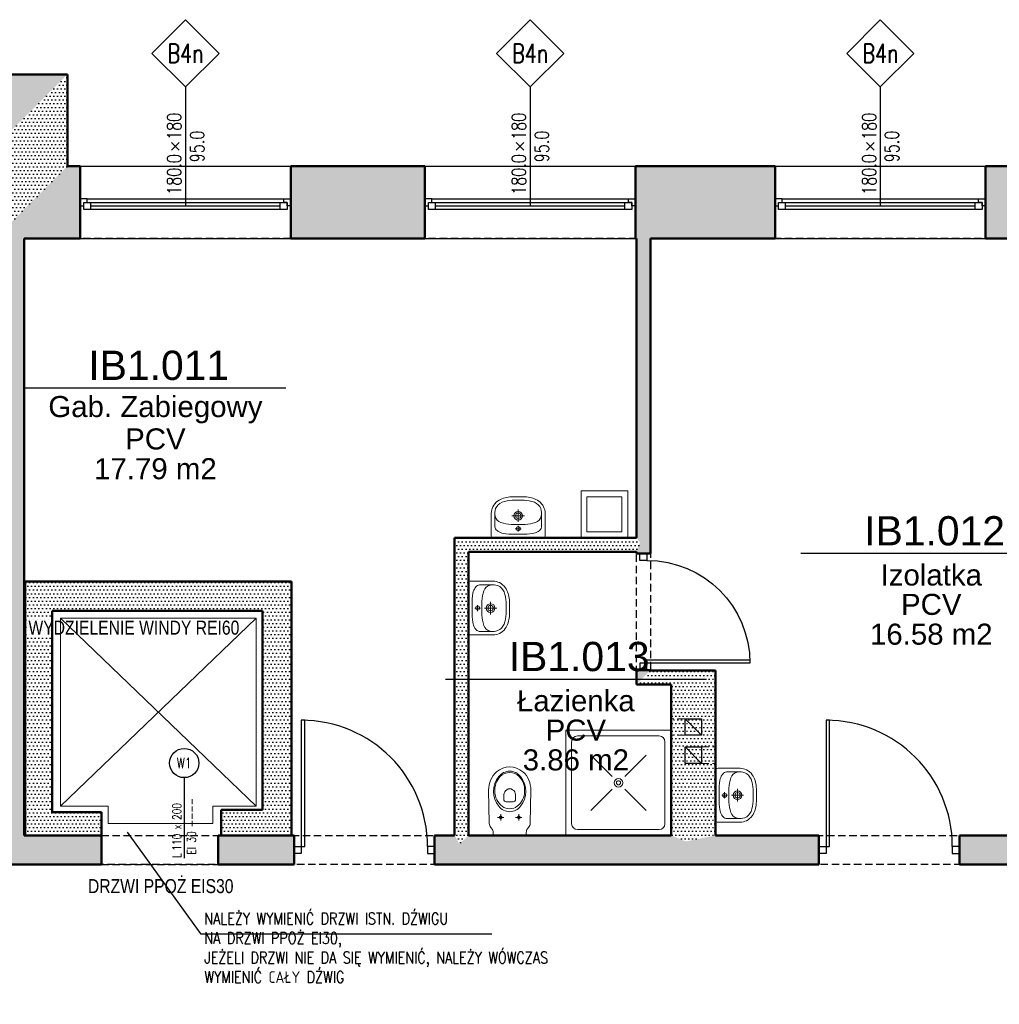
# Model space of a CAD drawing. Header units: millimetres. Extents: x 509 to 7952, y 243 to 5804.
# Tile 8 of 54: x 2319 to 3156, y 1656 to 2498. Entities that reach past the tile are written whole.
import ezdxf
from ezdxf.enums import TextEntityAlignment as Align

# ---------------------------------------------------------------- set-up
doc = ezdxf.new("R2010")
doc.units = ezdxf.units.MM
doc.linetypes.add('HIDDEN', pattern=[9.525, 6.35, -3.175])
for name, color, linetype in [('WK-Drzwi', 9, 'Continuous'), ('WK-EtykDrzwi', 11, 'Continuous'), ('WK-EtykOkna', 11, 'Continuous'), ('WK-EtykPow', 173, 'Continuous'), ('WK-Okna', 143, 'Continuous'), ('WK-Opis', 143, 'Continuous'), ('WK-Otwory', 9, 'Continuous'), ('WK-PPoż', 1, 'Continuous'), ('WK-Wentylacja', 2, 'Continuous'), ('WK-Ściany', 7, 'Continuous')]:
    doc.layers.add(name, color=color, linetype=linetype)
doc.layers.add('WK-INSTALACJE WODKAN', color=170, linetype='Continuous', lineweight=5)
doc.layers.add('WK-widok', color=8, linetype='Continuous', lineweight=0)
doc.layers.add('WK-Pomieszczenia', color=173, linetype='Continuous', plot=False)
doc.styles.add('Arial', font='micross.ttf', dxfattribs={"width": 0.9})
doc.styles.add('RomanS-Narrow', font='romans.shx', dxfattribs={"width": 0.8})
doc.styles.get("Standard").update_dxf_attribs({"font": 'ARIAL.TTF'})
pattern_1 = [(360, (534.9164, 699.143), (1.5875, 3.175), [0, -3.175])]
pattern_2 = [(360, (534.9164, 699.143), (1.5875, 3.175), [0, -3.175])]
pattern_3 = [(0, (534.9164, 699.143), (1.5875, 3.175), [0, -3.175])]

# ---------------------------------------------------------------- blocks, each defined once
blk = doc.blocks.new('WK_Door_Tag_02_50P')
at = {"color": 0, "linetype": 'ByBlock', "lineweight": -2}
blk.add_line((0, 0), (0, -2.75), dxfattribs=at)
blk.add_circle((0, 0.5), 0.5, dxfattribs=at)
at = {"color": 0, "linetype": 'ByBlock', "lineweight": -2, "style": 'RomanS-Narrow', "width": 0.75}
for tag, p in [('DRZWI_OBIEKTY:WYPOSAZENIESAMOZAMYKACZ', (0.1, -1.444)), ('DRZWI_OBIEKTY:WYPOSAZENIEKRATKAWENT', (0.1, -1.694)), ('DRZWI_OBIEKTY:KONTROLADOSTĘPU', (0.1, -1.194)), ('DRZWI_STYL:KLASAPPOŻ', (0.1, -2.635))]:
    blk.add_attdef(tag, text='', height=0.3, rotation=90, dxfattribs=at).set_placement(p, align=Align.TOP_LEFT)
for tag, p in [('DRZWI_STYL:KIERUNEKOTWIERANIAZNAK', (-0.1, -2.75)), ('DRZWI_STYL:ROZMIAR', (-0.1, -2.5))]:
    blk.add_attdef(tag, p, '', height=0.3, rotation=90, dxfattribs=at)
at = {"color": 0, "linetype": 'ByBlock', "lineweight": -2, "style": 'RomanS-Narrow', "width": 0.75, "flags": 4}
blk.add_attdef('DRZWI_OBIEKTY:SYMBOL', text='', height=0.35, dxfattribs=at).set_placement((0, 0.5), align=Align.MIDDLE_CENTER)
blk = doc.blocks.new('A$C3B6A1803')
at = {"layer": 'WK-EtykDrzwi', "color": 11, "linetype": 'Continuous', "lineweight": -3, "ltscale": 6}
ref = blk.add_blockref('WK_Door_Tag_02_50P', (-28.92, 74.41), dxfattribs=dict(at, xscale=25, yscale=25, zscale=25))
ref.add_attrib('DRZWI_OBIEKTY:KONTROLADOSTĘPU', '--', dxfattribs={"layer": '0', "color": 0, "linetype": 'ByBlock', "lineweight": -2, "height": 7.5, "rotation": 90, "style": 'RomanS-Narrow', "width": 0.75}).set_placement((-26.42, 44.56), align=Align.TOP_LEFT)
ref.add_attrib('DRZWI_STYL:KIERUNEKOTWIERANIAZNAK', 'L', (-31.42, 5.66), dxfattribs={"layer": '0', "color": 0, "linetype": 'ByBlock', "lineweight": -2, "height": 7.5, "rotation": 90, "style": 'RomanS-Narrow', "width": 0.75})
ref.add_attrib('DRZWI_STYL:KLASAPPOŻ', 'EI 30', dxfattribs={"layer": '0', "color": 0, "linetype": 'ByBlock', "lineweight": -2, "height": 7.5, "rotation": 90, "style": 'RomanS-Narrow', "width": 0.75}).set_placement((-26.42, 8.54), align=Align.TOP_LEFT)
ref.add_attrib('DRZWI_OBIEKTY:SYMBOL', 'W1', dxfattribs={"layer": '0', "color": 0, "linetype": 'ByBlock', "lineweight": -2, "height": 8.75, "style": 'RomanS-Narrow', "width": 0.75}).set_placement((-28.92, 86.91), align=Align.MIDDLE_CENTER)
ref.add_attrib('DRZWI_STYL:ROZMIAR', '110 x 200', (-31.42, 11.91), dxfattribs={"layer": '0', "color": 0, "linetype": 'ByBlock', "lineweight": -2, "height": 7.5, "rotation": 90, "style": 'RomanS-Narrow', "width": 0.75})
ref.add_attrib('DRZWI_OBIEKTY:WYPOSAZENIESAMOZAMYKACZ', '-', dxfattribs={"layer": '0', "color": 0, "linetype": 'ByBlock', "lineweight": -2, "height": 7.5, "rotation": 90, "style": 'RomanS-Narrow', "width": 0.75}).set_placement((-26.42, 38.32), align=Align.TOP_LEFT)
ref.add_attrib('DRZWI_OBIEKTY:WYPOSAZENIEKRATKAWENT', '-', dxfattribs={"layer": '0', "color": 0, "linetype": 'ByBlock', "lineweight": -2, "height": 7.5, "rotation": 90, "style": 'RomanS-Narrow', "width": 0.75}).set_placement((-26.42, 32.07), align=Align.TOP_LEFT)
blk = doc.blocks.new('J20A')
at = {"color": 8}
for p, q in [((-10.47, -15.46), (-5.02, -15.46)), ((-7.74, -12.8), (-7.74, -18.11)), ((10.47, -15.46), (5.02, -15.46)), ((7.74, -12.8), (7.74, -18.11))]:
    blk.add_line(p, q, dxfattribs=at)
for points in [[(0, 0), (-13.22, 0, 0.361499), (-14.04, -0.68), (-14.04, -1.97, -0.113832), (-14.72, -4.92), (-16.09, -6.9, 0.160391), (-17.54, -10.27, -9.743295)], [(0, 0), (13.22, 0, -0.361499), (14.04, -0.68), (14.04, -1.97, 0.113832), (14.72, -4.92), (16.09, -6.9, -0.160391), (17.54, -10.27, 9.743295)], [(-17.54, -10.27), (-18.01, -38.9, 0.215306), (-11.31, -54.4, 0.363764), (11.31, -54.4, 0.215307), (18.01, -38.9), (17.54, -10.27)]]:
    blk.add_lwpolyline(points, format="xyb")
for points in [[(-9.35, -24.93, -0.495421), (9.35, -24.93, -0.34834), (9.32, -50.32, -0.494226), (-9.35, -50.28, -0.347612)], [(-12.76, -37.61, -0.225934), (-6.49, -24.94, -0.33442), (6.49, -24.93, -0.225682), (12.76, -37.61, -0.205421), (8.17, -50.28, -0.442489), (-8.17, -50.28, -0.205423)], [(-2.92, -28.82), (2.93, -28.82, -0.480655), (5, -30.99), (5, -34.72, -0.244457), (2.45, -39.1, -0.328114), (-2.46, -39.1, -0.243111), (-5, -34.75), (-4.99, -30.99, -0.480295), (-2.92, -28.82)]]:
    blk.add_lwpolyline(points, format="xyb", close=True)
for centre in [(-7.74, -15.46), (7.74, -15.46)]:
    blk.add_circle(centre, 1.15, dxfattribs=at)
for p in [(-35, 0), (35, 0), (-35, -120), (35, -120)]:
    blk.add_point(p)
blk = doc.blocks.new('J50a')
for p, q in [((20.85, 0), (-20.85, 0)), ((-23, -2.14), (-23, -21)), ((2.53, -7.68), (-2.53, -7.68)), ((0, -10.13), (0, -5.23)), ((23, -21), (23, -2.14)), ((-20, -20.98), (-20, -10.2)), ((0, -23.98), (0, -13.48)), ((20, -10.2), (20, -20.98)), ((-5.34, -18.73), (5.34, -18.73))]:
    blk.add_line(p, q)
at = {"flags": 128}
for points in [[(-20.85, 0, 0.056329), (-22.22, -0.1, 0.274623), (-22.85, -0.67, 0.078029), (-23, -2.14, 0.987626)], [(20.85, 0, -0.056329), (22.22, -0.1, -0.274623), (22.85, -0.67, -0.078029), (23, -2.14, -0.987626)], [(-20, -10.2, -0.104891), (-19.52, -7.91, -0.153237), (-17.09, -5.29, -0.096443), (-12.1, -3.56, -0.04719), (-3.09, -2.97), (-2.75, -2.97, 0.009116), (2.75, -2.97), (3.09, -2.97, -0.053543), (12.87, -3.72, -0.091574), (17.37, -5.47, -0.166964), (19.69, -8.36, -0.062926), (20, -10.2, -1.040135)], [(-23, -21, 0.111521), (-21.76, -26.31, 0.123014), (-17.56, -31.31, 0.141312), (-7.12, -34.81, 0.026087), (7.12, -34.81, 0.141312), (17.56, -31.31, 0.123014), (21.76, -26.31, 0.111521), (23, -21)]]:
    blk.add_lwpolyline(points, format="xyb", dxfattribs=at)
blk.add_lwpolyline([(13.79, -30.26, 0.212121), (19.27, -24.85, 0.157769), (19.69, -18.5, 0.270169), (14.76, -12.99, 0.074819), (6.02, -11.37), (6.02, -11.37), (2.16, -11.22), (-2.16, -11.22), (-6.02, -11.37), (-6.02, -11.37, 0.074819), (-14.76, -12.99, 0.270169), (-19.69, -18.5, 0.157769), (-19.27, -24.85, 0.212121), (-13.79, -30.26, 0.110292), (-5.03, -31.99), (0, -32), (5.03, -31.99, 0.110292)], format="xyb", close=True, dxfattribs=at)
for centre, radius in [((0, -7.68), 1.73), ((0, -18.73), 3.78), ((0, -18.73), 2.33)]:
    blk.add_circle(centre, radius)
blk = doc.blocks.new('J26b')
for p, q in [((-90, 90), (-90, 0)), ((0, 90), (-90, 90)), ((-10.28, 85.08), (-80.08, 85.08)), ((0, 0), (0, 90)), ((-85.08, 80.08), (-85.08, 9.92)), ((-5.28, 80.08), (-5.28, 9.92)), ((-50.33, 50.33), (-68.66, 68.66)), ((-39.67, 50.33), (-21.34, 68.66)), ((-68.66, 21.34), (-50.33, 39.67)), ((-39.67, 39.67), (-21.34, 21.34)), ((-90, 0), (0, 0)), ((-10.28, 4.92), (-80.08, 4.92))]:
    blk.add_line(p, q)
for radius in [3.78, 1.78]:
    blk.add_circle((-45, 45), radius)
for centre, start, end in [((-80.08, 80.08), 90, 180), ((-10.28, 80.08), 0, 90), ((-80.08, 9.92), 180, 270), ((-10.28, 9.92), 270, 0)]:
    blk.add_arc(centre, 5, start, end)
blk = doc.blocks.new('WK_Pow_tag_01_50')
at = {"color": 0, "linetype": 'ByBlock'}
blk.add_line((-2.789, 0), (2.789, 0), dxfattribs=at)
at = {"color": 0, "linetype": 'ByBlock', "style": 'Arial'}
for tag, height, p in [('POWIERZCHNIE:NUMERAUTO', 0.625, (0.071, 0.482)), ('POWIERZCHNIE:NAZWA', 0.45, (0, -0.455)), ('POWIERZCHNIE_WYKOŃCZENIE:POSADZKA', 0.45, (0, -1.091)), ('POWIERZCHNIE_STYL:POWOBLICZ', 0.45, (0, -1.728))]:
    blk.add_attdef(tag, text='', height=height, dxfattribs=at).set_placement(p, align=Align.MIDDLE)
blk = doc.blocks.new('WK_WindowTag01_50_P')
for p, q in [((0, 2.543), (0, 0)), ((-0.296, 1.353), (-0.133, 1.19)), ((-0.133, 1.353), (-0.296, 1.19))]:
    blk.add_line(p, q)
blk.add_lwpolyline([(0, 2.543), (0.719, 3.262), (0, 3.981), (-0.719, 3.262)], close=True)
at = {"color": 0, "linetype": 'ByBlock', "lineweight": -2, "style": 'RomanS-Narrow', "width": 0.75}
blk.add_attdef('OKNA_OBIEKTY:WYSOKOŚĆ', text='', height=0.3, rotation=90, dxfattribs=at).set_placement((0, 1.412), align=Align.BOTTOM_LEFT)
at = {"color": 0, "linetype": 'ByBlock', "lineweight": -2, "style": 'RomanS-Narrow', "width": 0.75, "flags": 8}
blk.add_attdef('OKNA_OBIEKTY:SYMBOL', text='', height=0.4, dxfattribs=at).set_placement((0, 3.262), align=Align.MIDDLE)
at = {"color": 0, "linetype": 'ByBlock', "lineweight": -2, "style": 'RomanS-Narrow', "width": 0.75}
blk.add_attdef('OKNA_OBIEKTY:PARAPET', text='', height=0.3, rotation=90, dxfattribs=at).set_placement((0.099, 1.271), align=Align.TOP_CENTER)
blk.add_attdef('OKNA_OBIEKTY:SZEROKOŚĆ', text='', height=0.3, rotation=90, dxfattribs=at).set_placement((0, 1.106), align=Align.BOTTOM_RIGHT)

msp = doc.modelspace()

# ---------------------------------------------------------------- hatches: boundary and pattern name
at = {"layer": 'WK-Ściany', "linetype": 'Continuous', "lineweight": -3}
h = msp.add_hatch(dxfattribs=at)
h.set_pattern_fill('DOTS', color=253, scale=2, style=0)
h.set_pattern_definition(pattern_1)
h.paths.add_polyline_path([(2297.53, 2389.37), (2359.53, 2451.37), (2244.3, 2451.37), (2244.3, 2389.37)], flags=0)
h.paths.add_polyline_path([(2064.3, 2389.37), (2064.3, 2451.37), (1962.24, 2451.37), (2024.24, 2389.37)], flags=0)
h = msp.add_hatch(dxfattribs=at)
h.set_pattern_fill('DOTS', color=253, scale=2, style=0)
h.set_pattern_definition(pattern_2)
h.paths.add_polyline_path([(2297.53, 2310.87), (2359.53, 2372.87), (2359.53, 2451.37), (2297.53, 2389.37)], flags=0)
h = msp.add_hatch(dxfattribs=at)
h.set_pattern_fill('DOTS', color=253, scale=2, style=0)
h.set_pattern_definition(pattern_2)
h.paths.add_polyline_path([(2845.98, 2310.87), (2849.98, 2330.54), (2857.98, 2310.87), (2964.45, 2310.87), (2964.45, 2372.87), (2845.04, 2372.87), (2845.04, 2310.87)], flags=0)
h.paths.add_polyline_path([(2665.04, 2310.87), (2665.04, 2372.87), (2550.38, 2372.87), (2550.38, 2310.87)], flags=0)
h.paths.add_polyline_path([(2370.38, 2310.87), (2370.38, 2372.87), (2359.53, 2372.87), (2297.53, 2310.87), (2322.53, 2310.87)], flags=0)
h.paths.add_polyline_path([(3198.23, 2310.87), (3202.23, 2330.54), (3210.23, 2310.87), (3261.23, 2310.87), (3261.23, 2372.87), (3144.45, 2372.87), (3144.45, 2310.87)], flags=0)
h.paths.add_polyline_path([(3494.84, 2310.87), (3498.84, 2330.54), (3506.84, 2310.87), (3560.99, 2310.87), (3560.99, 2372.87), (3441.23, 2372.87), (3441.23, 2310.87)], flags=0)
h.paths.add_polyline_path([(3794.2, 2310.87), (3798.2, 2330.54), (3806.2, 2310.87), (3854.17, 2310.87), (3854.17, 2372.87), (3740.99, 2372.87), (3740.99, 2310.87)], flags=0)
h.paths.add_polyline_path([(4399.17, 2310.87), (4399.17, 2372.87), (4339.24, 2372.87), (4339.24, 2310.87)], flags=0)
h.paths.add_polyline_path([(4159.24, 2310.87), (4159.24, 2372.87), (4034.17, 2372.87), (4034.17, 2310.87), (4092.32, 2310.87), (4096.32, 2330.54), (4104.32, 2310.87)], flags=0)
h = msp.add_hatch(dxfattribs=at)
h.set_pattern_fill('DOTS', color=253, scale=2, style=0)
h.set_pattern_definition(pattern_2)
h.paths.add_polyline_path([(2845.98, 1929.58), (2857.98, 1941.58), (2857.98, 1941.71), (2845.98, 1941.71)], flags=0)
h.paths.add_polyline_path([(2845.98, 2041.71), (2857.98, 2041.71), (2857.98, 2055.13), (2848.98, 2051.13), (2845.98, 2043.13)], flags=0)
h.paths.add_polyline_path([(2845.98, 2055.13), (2848.98, 2051.13), (2857.98, 2055.13), (2857.98, 2310.87), (2849.98, 2330.54), (2845.98, 2310.87)], flags=0)
h = msp.add_hatch(dxfattribs=at)
h.set_pattern_fill('DOTS', color=253, scale=2, style=0)
h.set_pattern_definition(pattern_1)
h.paths.add_polyline_path([(2297.53, 1800.53), (2314.2, 1794.28), (2322.53, 1800.53), (2322.53, 2310.87), (2297.53, 2310.87)], flags=0)
h = msp.add_hatch(dxfattribs=at)
h.set_pattern_fill('DOTS', color=253, scale=2, style=0)
h.set_pattern_definition(pattern_2)
h.paths.add_polyline_path([(2690.5, 1800.53), (2694.5, 1793.2), (2702.5, 1800.53), (2702.5, 2043.13), (2690.5, 2055.13)], flags=0)
h = msp.add_hatch(dxfattribs=at)
h.set_pattern_fill('DOTS', color=253, scale=2, style=0)
h.set_pattern_definition(pattern_3)
h.paths.add_polyline_path([(2690.5, 2055.13), (2702.5, 2043.13), (2845.98, 2043.13), (2848.98, 2051.13), (2845.98, 2055.13)], flags=0)
h = msp.add_hatch(dxfattribs=at)
h.set_pattern_fill('DOTS', color=253, scale=2, style=0)
h.set_pattern_definition(pattern_1)
h.paths.add_polyline_path([(2526.13, 1992.73), (2551.13, 2017.73), (2323.35, 2017.73), (2346.44, 1992.73)], flags=0)
h = msp.add_hatch(dxfattribs=at)
h.set_pattern_fill('DOTS', color=253, scale=2, style=0)
h.set_pattern_definition(pattern_1)
h.paths.add_polyline_path([(2346.44, 1992.73), (2323.35, 2017.73), (2323.35, 1800.53), (2346.44, 1820.29)], flags=0)
h = msp.add_hatch(dxfattribs=at)
h.set_pattern_fill('DOTS', color=253, scale=2, style=0)
h.set_pattern_definition(pattern_2)
h.paths.add_polyline_path([(2526.13, 1822.45), (2551.13, 1800.53), (2551.13, 2017.73), (2526.13, 1992.73)], flags=0)
h = msp.add_hatch(dxfattribs=at)
h.set_pattern_fill('DOTS', color=253, scale=2, style=0)
h.set_pattern_definition(pattern_3)
h.paths.add_polyline_path([(2857.98, 1941.58), (2845.98, 1929.58), (2875.63, 1929.58), (2913.63, 1941.58)], flags=0)
h = msp.add_hatch(dxfattribs=at)
h.set_pattern_fill('DOTS', color=253, scale=2, style=0)
h.set_pattern_definition([(360, (534.9164, 699.143), (1.5875, 3.175), [0, -3.175])])
h.paths.add_polyline_path([(2913.63, 1941.58), (2875.63, 1929.58), (2875.63, 1800.53), (2888.3, 1795.37), (2913.63, 1800.53)], flags=0)
h = msp.add_hatch(dxfattribs=at)
h.set_pattern_fill('DOTS', color=253, scale=2, style=0)
h.set_pattern_definition(pattern_3)
h.paths.add_polyline_path([(2346.44, 1820.29), (2323.35, 1800.53), (2388.51, 1800.53), (2388.51, 1820.29)], flags=0)
h = msp.add_hatch(dxfattribs=at)
h.set_pattern_fill('DOTS', color=253, scale=2, style=0)
h.set_pattern_definition(pattern_3)
h.paths.add_polyline_path([(2491.05, 1822.45), (2491.05, 1800.53), (2551.13, 1800.53), (2526.13, 1822.45)], flags=0)
h = msp.add_hatch(dxfattribs=at)
h.set_pattern_fill('DOTS', color=253, scale=2, style=0)
h.set_pattern_definition([(8e-12, (534.9164, 699.143), (1.5875, 3.175), [0, -3.175])])
h.paths.add_polyline_path([(1723.3, 1800.53), (1704.72, 1783.87), (1723.3, 1775.53), (1814.5, 1775.53), (1814.5, 1800.53)], flags=0)
h.paths.add_polyline_path([(1914.5, 1800.53), (1914.5, 1775.53), (2024.24, 1775.53), (2015.91, 1794.28), (1999.24, 1800.53)], flags=0)
h.paths.add_polyline_path([(2024.24, 1800.53), (2015.91, 1794.28), (2024.24, 1775.53), (2097.98, 1775.53), (2097.98, 1800.53)], flags=0)
h.paths.add_polyline_path([(2232.98, 1800.53), (2232.98, 1775.53), (2322.53, 1775.53), (2314.2, 1794.28), (2297.53, 1800.53)], flags=0)
h.paths.add_polyline_path([(2322.53, 1800.53), (2314.2, 1794.28), (2322.53, 1775.53), (2388.51, 1775.53), (2388.51, 1800.53)], flags=0)
h.paths.add_polyline_path([(2488.26, 1800.53), (2488.26, 1775.53), (2553.34, 1775.53), (2553.34, 1800.53)], flags=0)
h.paths.add_polyline_path([(2673.34, 1800.53), (2673.34, 1775.53), (2690.5, 1775.53), (2694.5, 1793.2), (2690.5, 1800.53)], flags=0)
h.paths.add_polyline_path([(2702.5, 1800.53), (2694.5, 1793.2), (2690.5, 1775.53), (2875.63, 1775.53), (2888.3, 1795.37), (2875.63, 1800.53)], flags=0)
h.paths.add_polyline_path([(2913.63, 1800.53), (2888.3, 1795.37), (2875.63, 1775.53), (3002.01, 1775.53), (3002.01, 1800.53)], flags=0)
h.paths.add_polyline_path([(3122.01, 1800.53), (3122.01, 1775.53), (3198.23, 1775.53), (3202.23, 1793.2), (3198.23, 1800.53)], flags=0)
h.paths.add_polyline_path([(3210.23, 1800.53), (3202.23, 1793.2), (3198.23, 1775.53), (3210.6, 1775.53), (3210.6, 1800.53)], flags=0)
h.paths.add_polyline_path([(3310.6, 1800.53), (3310.6, 1775.53), (3471.44, 1775.53), (3484.11, 1795.37), (3471.44, 1800.53)], flags=0)
h.paths.add_polyline_path([(3509.44, 1800.53), (3484.11, 1795.37), (3471.44, 1775.53), (3687.57, 1775.53), (3687.57, 1800.53)], flags=0)
h.paths.add_polyline_path([(3787.57, 1800.53), (3787.57, 1775.53), (3794.2, 1775.53), (3798.2, 1793.2), (3794.2, 1800.53)], flags=0)
h.paths.add_polyline_path([(3806.2, 1800.53), (3798.2, 1793.2), (3794.2, 1775.53), (3851.2, 1775.53), (3851.2, 1800.53)], flags=0)

# ---------------------------------------------------------------- linework, layer by layer
at = {"layer": 'WK-Drzwi', "color": 9, "linetype": 'Continuous', "lineweight": -3}
for points in [[(2848.98, 2035.71), (2848.98, 2041.71), (2854.98, 2041.71), (2854.98, 2035.71)], [(2848.98, 1947.71), (2848.98, 1941.71), (2854.98, 1941.71), (2854.98, 1947.71)], [(2854.98, 1947.71), (2854.98, 1950.71), (2942.98, 1950.71), (2942.98, 1947.71)], [(2559.34, 1791.03), (2562.34, 1791.03), (2562.34, 1899.03), (2559.34, 1899.03)], [(3008.01, 1791.03), (3011.01, 1791.03), (3011.01, 1899.03), (3008.01, 1899.03)], [(2559.34, 1785.03), (2553.34, 1785.03), (2553.34, 1791.03), (2559.34, 1791.03)], [(2667.34, 1785.03), (2673.34, 1785.03), (2673.34, 1791.03), (2667.34, 1791.03)], [(3008.01, 1785.03), (3002.01, 1785.03), (3002.01, 1791.03), (3008.01, 1791.03)], [(3116.01, 1785.03), (3122.01, 1785.03), (3122.01, 1791.03), (3116.01, 1791.03)]]:
    msp.add_lwpolyline(points, close=True, dxfattribs=at)
at = {"layer": 'WK-Drzwi', "color": 8, "linetype": 'Continuous', "lineweight": -3, "extrusion": (0, 0, -1)}
msp.add_arc((-2854.98, 1947.71), 88, 90, 180, dxfattribs=at)
at = {"layer": 'WK-Drzwi', "color": 8, "linetype": 'Continuous', "lineweight": -3}
for centre in [(2559.34, 1791.03), (3008.01, 1791.03)]:
    msp.add_arc(centre, 108, 0, 90, dxfattribs=at)
at = {"layer": 'WK-INSTALACJE WODKAN'}
for points in [[(2798.58, 2095.13), (2838.58, 2095.13), (2838.58, 2055.13), (2798.58, 2055.13)], [(2803.58, 2090.13), (2833.58, 2090.13), (2833.58, 2060.13), (2803.58, 2060.13)]]:
    msp.add_lwpolyline(points, close=True, dxfattribs=at)
at = {"layer": 'WK-Okna', "color": 143, "linetype": 'Continuous', "lineweight": -3}
for p, q in [((2370.38, 2372.87), (2550.38, 2372.87)), ((2665.04, 2372.87), (2845.04, 2372.87)), ((2964.45, 2372.87), (3144.45, 2372.87)), ((2376.38, 2344.87), (2544.38, 2344.87)), ((2379.38, 2335.87), (2379.38, 2341.87)), ((2541.38, 2335.87), (2541.38, 2341.87)), ((2671.04, 2344.87), (2839.04, 2344.87)), ((2674.04, 2335.87), (2674.04, 2341.87)), ((2836.04, 2335.87), (2836.04, 2341.87)), ((2970.45, 2344.87), (3138.45, 2344.87)), ((2973.45, 2335.87), (2973.45, 2341.87)), ((3135.45, 2335.87), (3135.45, 2341.87)), ((2379.38, 2338.87), (2541.38, 2338.87)), ((2674.04, 2338.87), (2836.04, 2338.87)), ((2973.45, 2338.87), (3135.45, 2338.87)), ((2370.38, 2310.87), (2550.38, 2310.87)), ((2665.04, 2310.87), (2845.04, 2310.87)), ((2964.45, 2310.87), (3144.45, 2310.87))]:
    msp.add_line(p, q, dxfattribs=at)
for points in [[(2376.38, 2344.87), (2370.38, 2344.87), (2370.38, 2338.87), (2373.38, 2338.87), (2373.38, 2341.87), (2376.38, 2341.87)], [(2373.38, 2335.87), (2373.38, 2341.87), (2547.38, 2341.87), (2547.38, 2335.87)], [(2544.38, 2344.87), (2550.38, 2344.87), (2550.38, 2338.87), (2547.38, 2338.87), (2547.38, 2341.87), (2544.38, 2341.87)], [(2671.04, 2344.87), (2665.04, 2344.87), (2665.04, 2338.87), (2668.04, 2338.87), (2668.04, 2341.87), (2671.04, 2341.87)], [(2668.04, 2335.87), (2668.04, 2341.87), (2842.04, 2341.87), (2842.04, 2335.87)], [(2839.04, 2344.87), (2845.04, 2344.87), (2845.04, 2338.87), (2842.04, 2338.87), (2842.04, 2341.87), (2839.04, 2341.87)], [(2970.45, 2344.87), (2964.45, 2344.87), (2964.45, 2338.87), (2967.45, 2338.87), (2967.45, 2341.87), (2970.45, 2341.87)], [(2967.45, 2335.87), (2967.45, 2341.87), (3141.45, 2341.87), (3141.45, 2335.87)], [(3138.45, 2344.87), (3144.45, 2344.87), (3144.45, 2338.87), (3141.45, 2338.87), (3141.45, 2341.87), (3138.45, 2341.87)]]:
    msp.add_lwpolyline(points, close=True, dxfattribs=at)
at = {"layer": 'WK-Opis'}
msp.add_lwpolyline([(2722.43, 1715.95), (2473.84, 1715.95), (2410.98, 1803.42)], dxfattribs=at)
at = {"layer": 'WK-Otwory', "color": 9, "linetype": 'HIDDEN', "lineweight": -3}
for p, q in [((2388.51, 1800.53), (2488.26, 1800.53)), ((2388.51, 1775.53), (2488.26, 1775.53))]:
    msp.add_line(p, q, dxfattribs=at)
at = {"layer": 'WK-Otwory', "color": 9, "linetype": 'Continuous', "lineweight": -3}
for p, q in [((2388.51, 1800.53), (2388.51, 1775.53)), ((2488.26, 1800.53), (2488.26, 1775.53))]:
    msp.add_line(p, q, dxfattribs=at)
at = {"layer": 'WK-Pomieszczenia', "color": 173, "linetype": 'HIDDEN', "lineweight": -3}
for p, q in [((2322.53, 2310.87), (2322.53, 2017.73)), ((2845.98, 2310.87), (2322.53, 2310.87)), ((2845.98, 2055.13), (2845.98, 2310.87)), ((2857.98, 2310.87), (2857.98, 1941.71)), ((3198.23, 2310.87), (2857.98, 2310.87)), ((2690.5, 1800.53), (2690.5, 2055.13)), ((2690.5, 2055.13), (2845.98, 2055.13)), ((2702.5, 2043.13), (2702.5, 1800.53)), ((2845.98, 2043.13), (2702.5, 2043.13)), ((2845.98, 1929.58), (2845.98, 2043.13)), ((2322.53, 2017.73), (2551.13, 2017.73)), ((2551.13, 2017.73), (2551.13, 1800.53)), ((2857.98, 1941.71), (2913.63, 1941.58)), ((2913.63, 1941.58), (2913.63, 1800.53)), ((2875.63, 1929.58), (2845.98, 1929.58)), ((2875.63, 1800.53), (2875.63, 1929.58)), ((2551.13, 1800.53), (2690.5, 1800.53)), ((2702.5, 1800.53), (2875.63, 1800.53)), ((2913.63, 1800.53), (3198.23, 1800.53)), ((5314.76, 1775.53), (1723.3, 1775.53))]:
    msp.add_line(p, q, dxfattribs=at)
at = {"layer": 'WK-Wentylacja', "ltscale": 0.5}
for p, q in [((2887.52, 1900.16), (2901.52, 1886.16)), ((2887.52, 1876.17), (2901.52, 1862.17))]:
    msp.add_line(p, q, dxfattribs=at)
for points in [[(2887.52, 1900.16), (2901.52, 1900.16), (2901.52, 1886.16), (2887.52, 1886.16)], [(2887.52, 1876.17), (2901.52, 1876.17), (2901.52, 1862.17), (2887.52, 1862.17)]]:
    msp.add_lwpolyline(points, close=True, dxfattribs=at)
at = {"layer": 'WK-widok', "linetype": 'HIDDEN'}
for p, q in [((2887.52, 1900.16), (2875.63, 1900.16)), ((2887.52, 1886.16), (2875.63, 1886.16)), ((2901.52, 1876.17), (2913.63, 1876.17)), ((2901.52, 1862.17), (2913.63, 1862.17))]:
    msp.add_line(p, q, dxfattribs=at)
at = {"layer": 'WK-widok', "ltscale": 0.5}
for points in [[(2353.65, 1986.36), (2520.71, 1986.36), (2520.71, 1825.67), (2483.87, 1825.67), (2483.87, 1810.73), (2394.25, 1810.73), (2394.25, 1825.67), (2353.65, 1825.67), (2353.65, 1986.36), (2520.71, 1825.67)], [(2520.71, 1825.67), (2520.71, 1986.36), (2353.65, 1825.67)]]:
    msp.add_lwpolyline(points, dxfattribs=at)
at = {"layer": 'WK-Ściany', "color": 7, "linetype": 'Continuous', "lineweight": 50}
for p, q in [((2359.53, 2451.37), (2244.3, 2451.37)), ((2359.53, 2372.87), (2359.53, 2451.37)), ((2370.38, 2372.87), (2359.53, 2372.87)), ((2370.38, 2310.87), (2370.38, 2372.87)), ((2665.04, 2372.87), (2550.38, 2372.87)), ((2550.38, 2372.87), (2550.38, 2310.87)), ((2665.04, 2310.87), (2665.04, 2372.87)), ((2964.45, 2372.87), (2845.04, 2372.87)), ((2845.04, 2372.87), (2845.04, 2310.87)), ((2964.45, 2310.87), (2964.45, 2372.87)), ((3261.23, 2372.87), (3144.45, 2372.87)), ((3144.45, 2372.87), (3144.45, 2310.87)), ((2322.53, 2310.87), (2370.38, 2310.87)), ((2322.53, 1800.53), (2322.53, 2310.87)), ((2550.38, 2310.87), (2665.04, 2310.87)), ((2845.04, 2310.87), (2845.98, 2310.87)), ((2845.98, 2310.87), (2845.98, 2055.13)), ((2857.98, 2310.87), (2964.45, 2310.87)), ((2857.98, 2041.71), (2857.98, 2310.87)), ((3144.45, 2310.87), (3198.23, 2310.87)), ((2690.5, 2055.13), (2690.5, 1800.53)), ((2845.98, 2055.13), (2690.5, 2055.13)), ((2702.5, 1800.53), (2702.5, 2043.13)), ((2702.5, 2043.13), (2845.98, 2043.13)), ((2845.98, 2043.13), (2845.98, 2041.71)), ((2845.98, 2041.71), (2857.98, 2041.71)), ((2551.13, 2017.73), (2323.35, 2017.73)), ((2323.35, 2017.73), (2323.35, 1800.53)), ((2551.13, 1800.53), (2551.13, 2017.73)), ((2346.44, 1992.73), (2526.13, 1992.73)), ((2346.44, 1820.29), (2346.44, 1992.73)), ((2526.13, 1992.73), (2526.13, 1822.45)), ((2857.98, 1941.71), (2845.98, 1941.71)), ((2845.98, 1941.71), (2845.98, 1929.58)), ((2857.98, 1941.58), (2857.98, 1941.71)), ((2913.63, 1941.58), (2857.98, 1941.58)), ((2913.63, 1800.53), (2913.63, 1941.58)), ((2845.98, 1929.58), (2875.63, 1929.58)), ((2875.63, 1929.58), (2875.63, 1800.53)), ((2388.51, 1820.29), (2346.44, 1820.29)), ((2388.51, 1800.53), (2388.51, 1820.29)), ((2491.05, 1822.45), (2491.05, 1800.53)), ((2526.13, 1822.45), (2491.05, 1822.45)), ((2388.51, 1800.53), (2322.53, 1800.53)), ((2323.35, 1800.53), (2388.51, 1800.53)), ((2388.51, 1775.53), (2388.51, 1800.53)), ((2488.26, 1800.53), (2488.26, 1775.53)), ((2553.34, 1800.53), (2488.26, 1800.53)), ((2491.05, 1800.53), (2551.13, 1800.53)), ((2553.34, 1775.53), (2553.34, 1800.53)), ((2673.34, 1800.53), (2673.34, 1775.53)), ((2690.5, 1800.53), (2673.34, 1800.53)), ((2875.63, 1800.53), (2702.5, 1800.53)), ((3002.01, 1800.53), (2913.63, 1800.53)), ((3002.01, 1775.53), (3002.01, 1800.53)), ((3122.01, 1800.53), (3122.01, 1775.53)), ((3198.23, 1800.53), (3122.01, 1800.53)), ((2232.98, 1775.53), (2388.51, 1775.53)), ((2488.26, 1775.53), (2553.34, 1775.53)), ((2673.34, 1775.53), (3002.01, 1775.53)), ((3122.01, 1775.53), (3210.6, 1775.53))]:
    msp.add_line(p, q, dxfattribs=at)

# ---------------------------------------------------------------- block references
at = {"ltscale": 1.3}
msp.add_blockref('A$C3B6A1803', (2488.26, 1775.53), dxfattribs=at)
at = {"layer": 'WK-EtykOkna', "color": 11, "linetype": 'Continuous', "lineweight": -3, "ltscale": 1.3}
ref = msp.add_blockref('WK_WindowTag01_50_P', (2460.38, 2338.87, 15), dxfattribs=dict(at, xscale=40, yscale=40, zscale=40))
ref.add_attrib('OKNA_OBIEKTY:SZEROKOŚĆ', '180.0', dxfattribs={"layer": '0', "color": 0, "linetype": 'ByBlock', "lineweight": -2, "height": 12, "rotation": 90, "style": 'RomanS-Narrow', "width": 0.75}).set_placement((2460.38, 2383.12, 15), align=Align.BOTTOM_RIGHT)
ref.add_attrib('OKNA_OBIEKTY:SYMBOL', 'B4n', dxfattribs={"layer": '0', "color": 0, "linetype": 'ByBlock', "lineweight": -2, "height": 16, "style": 'RomanS-Narrow', "width": 0.75}).set_placement((2460.38, 2469.35, 15), align=Align.MIDDLE)
ref.add_attrib('OKNA_OBIEKTY:WYSOKOŚĆ', '180', dxfattribs={"layer": '0', "color": 0, "linetype": 'ByBlock', "lineweight": -2, "height": 12, "rotation": 90, "style": 'RomanS-Narrow', "width": 0.75}).set_placement((2460.38, 2395.34, 15), align=Align.BOTTOM_LEFT)
ref.add_attrib('OKNA_OBIEKTY:PARAPET', '95.0', dxfattribs={"layer": '0', "color": 0, "linetype": 'ByBlock', "lineweight": -2, "height": 12, "rotation": 90, "style": 'RomanS-Narrow', "width": 0.75}).set_placement((2464.35, 2389.73, 15), align=Align.TOP_CENTER)
ref = msp.add_blockref('WK_WindowTag01_50_P', (2755.04, 2338.87, 15), dxfattribs=dict(at, xscale=40, yscale=40, zscale=40))
ref.add_attrib('OKNA_OBIEKTY:SZEROKOŚĆ', '180.0', dxfattribs={"layer": '0', "color": 0, "linetype": 'ByBlock', "lineweight": -2, "height": 12, "rotation": 90, "style": 'RomanS-Narrow', "width": 0.75}).set_placement((2755.04, 2383.12, 15), align=Align.BOTTOM_RIGHT)
ref.add_attrib('OKNA_OBIEKTY:SYMBOL', 'B4n', dxfattribs={"layer": '0', "color": 0, "linetype": 'ByBlock', "lineweight": -2, "height": 16, "style": 'RomanS-Narrow', "width": 0.75}).set_placement((2755.04, 2469.35, 15), align=Align.MIDDLE)
ref.add_attrib('OKNA_OBIEKTY:WYSOKOŚĆ', '180', dxfattribs={"layer": '0', "color": 0, "linetype": 'ByBlock', "lineweight": -2, "height": 12, "rotation": 90, "style": 'RomanS-Narrow', "width": 0.75}).set_placement((2755.04, 2395.34, 15), align=Align.BOTTOM_LEFT)
ref.add_attrib('OKNA_OBIEKTY:PARAPET', '95.0', dxfattribs={"layer": '0', "color": 0, "linetype": 'ByBlock', "lineweight": -2, "height": 12, "rotation": 90, "style": 'RomanS-Narrow', "width": 0.75}).set_placement((2759.01, 2389.73, 15), align=Align.TOP_CENTER)
ref = msp.add_blockref('WK_WindowTag01_50_P', (3054.45, 2338.87, 15), dxfattribs=dict(at, xscale=40, yscale=40, zscale=40))
ref.add_attrib('OKNA_OBIEKTY:SZEROKOŚĆ', '180.0', dxfattribs={"layer": '0', "color": 0, "linetype": 'ByBlock', "lineweight": -2, "height": 12, "rotation": 90, "style": 'RomanS-Narrow', "width": 0.75}).set_placement((3054.45, 2383.12, 15), align=Align.BOTTOM_RIGHT)
ref.add_attrib('OKNA_OBIEKTY:SYMBOL', 'B4n', dxfattribs={"layer": '0', "color": 0, "linetype": 'ByBlock', "lineweight": -2, "height": 16, "style": 'RomanS-Narrow', "width": 0.75}).set_placement((3054.45, 2469.35, 15), align=Align.MIDDLE)
ref.add_attrib('OKNA_OBIEKTY:WYSOKOŚĆ', '180', dxfattribs={"layer": '0', "color": 0, "linetype": 'ByBlock', "lineweight": -2, "height": 12, "rotation": 90, "style": 'RomanS-Narrow', "width": 0.75}).set_placement((3054.45, 2395.34, 15), align=Align.BOTTOM_LEFT)
ref.add_attrib('OKNA_OBIEKTY:PARAPET', '95.0', dxfattribs={"layer": '0', "color": 0, "linetype": 'ByBlock', "lineweight": -2, "height": 12, "rotation": 90, "style": 'RomanS-Narrow', "width": 0.75}).set_placement((3058.42, 2389.73, 15), align=Align.TOP_CENTER)
at = {"layer": 'WK-EtykPow', "color": 173, "linetype": 'Continuous', "lineweight": -3, "ltscale": 1.3, "xscale": 40, "yscale": 40, "zscale": 40}
for p, values in [((2434.71, 2183.26), {'POWIERZCHNIE_WYKOŃCZENIE:POSADZKA': 'PCV', 'POWIERZCHNIE:NUMERAUTO': 'IB1.011', 'POWIERZCHNIE:NAZWA': 'Gab. Zabiegowy', 'POWIERZCHNIE_STYL:POWOBLICZ': '17.79 m2'}), ((3098.01, 2041.77), {'POWIERZCHNIE_WYKOŃCZENIE:POSADZKA': 'PCV', 'POWIERZCHNIE:NUMERAUTO': 'IB1.012', 'POWIERZCHNIE:NAZWA': 'Izolatka', 'POWIERZCHNIE_STYL:POWOBLICZ': '16.58 m2'}), ((2794.15, 1934.26), {'POWIERZCHNIE_WYKOŃCZENIE:POSADZKA': 'PCV', 'POWIERZCHNIE:NUMERAUTO': 'IB1.013', 'POWIERZCHNIE:NAZWA': 'Łazienka', 'POWIERZCHNIE_STYL:POWOBLICZ': '3.86 m2'})]:
    msp.add_blockref('WK_Pow_tag_01_50', p, dxfattribs=at).add_auto_attribs(values)
at = {"layer": 'WK-INSTALACJE WODKAN', "color": 170, "linetype": 'Continuous', "lineweight": 5}
for name, p, rotation in [('J50a', (2744.87, 2055.13), 180), ('J50a', (2702.5, 1994.93), 89.99999999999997), ('J20A', (2737.62, 1800.53), 180), ('J50a', (2913.64, 1834.9), 89.99999999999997)]:
    msp.add_blockref(name, p, dxfattribs=dict(at, rotation=rotation))
msp.add_blockref('J26b', (2875.63, 1800.53), dxfattribs=at)

# ---------------------------------------------------------------- texts
at = {"layer": 'WK-Opis', "insert": (2476.54, 1734.41), "char_height": 10, "attachment_point": 1, "style": 'RomanS-Narrow'}
msp.add_mtext('\\pxql;NALEŻY WYMIENIĆ DRZWI ISTN. DŹWIGU\\PNA DRZWI PPOŻ EI30,\\PJEŻELI DRZWI NIE DA SIĘ WYMIENIĆ, NALEŻY WÓWCZAS\\PWYMIENIĆ CAŁY DŹWIG', dxfattribs=at)
at = {"layer": 'WK-PPoż', "color": 1, "ltscale": 5, "width": 0.8}
for s, p in [('WYDZIELENIE WINDY REI60', (2326.15, 1972.2)), ('DRZWI PPOŻ EIS30', (2377.04, 1751.17))]:
    msp.add_text(s, height=12, dxfattribs=at).set_placement(p)

doc.saveas('drawing.dxf')
